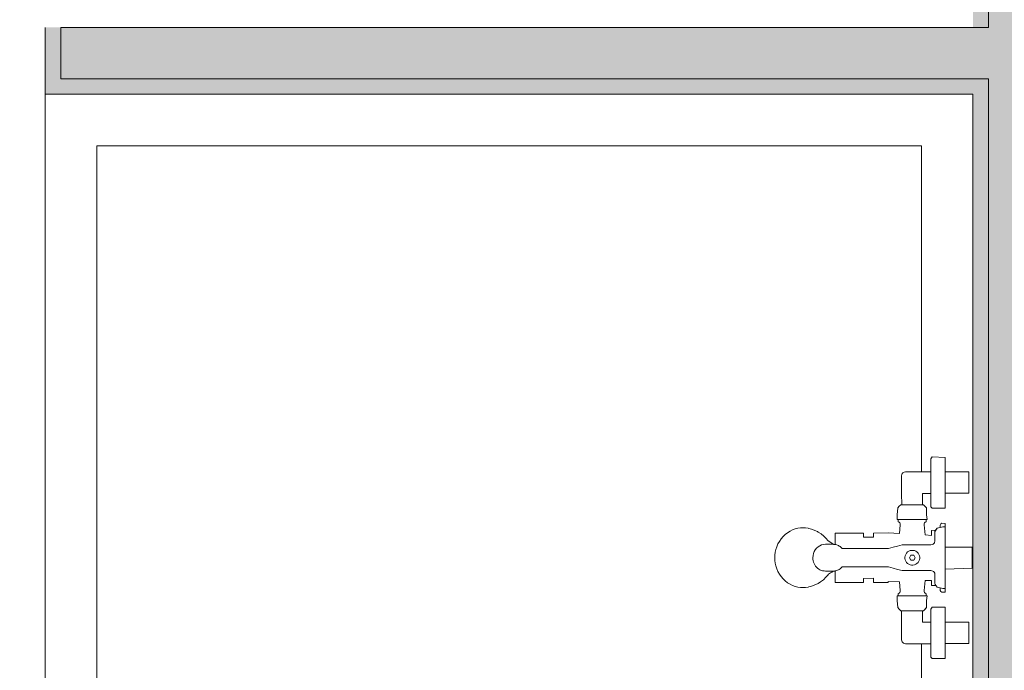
# Model space of a CAD drawing. Header units: millimetres. Extents: x 4.1 to 90.4, y -1.2 to 68.4.
# Tile 111 of 256: x 40.947 to 41.902, y 41.726 to 42.357. Entities that reach past the tile are written whole.
import ezdxf

# ---------------------------------------------------------------- set-up
doc = ezdxf.new("R2010")
doc.units = ezdxf.units.MM
for name, color, linetype, lineweight in [('A-DETL-GENF', 7, 'Continuous', 5), ('A-FLOR-PATT', 7, 'Continuous', 15), ('A-WALL', 7, 'Continuous', 5), ('I-WALL', 7, 'Continuous', 5), ('P-SANR-FIXT', 7, 'Continuous', 5)]:
    doc.layers.add(name, color=color, linetype=linetype, lineweight=lineweight)

# ---------------------------------------------------------------- blocks, each defined once
blk = doc.blocks.new('LAG-D2010-APPAREILS SANITAIRES-RECEVEUR DE DOUCHE-900x900mm - LAG-D2010-APPAREILS SANITAIRES-RECEVEUR DE DOUCHE-900x900mm-13391076-MUC-LAG-PRO-PLA-ARC-TZN-SS01-AP04B-04RP Maçonnerie')
at = {"layer": 'P-SANR-FIXT', "color": 9, "true_color": 0xc0c0c0}
for p, q in [((0.95, 0.05), (0.95, 0.95)), ((0.1, 0.9), (0.1, 0.58349)), ((0.1, 0.58349), (0.1, 0.9)), ((0.1, 0.58349), (0.1, 0.9)), ((0.9, 0.9), (0.9, 0.1)), ((0.9, 0.9), (0.9, 0.1)), ((0.9, 0.9), (0.9, 0.1)), ((0.1, 0.41651), (0.1, 0.1)), ((0.1, 0.1), (0.1, 0.41651)), ((0.1, 0.1), (0.1, 0.41651)), ((0.1, 0.1), (0.9, 0.1)), ((0.9, 0.1), (0.1, 0.1)), ((0.9, 0.1), (0.1, 0.1))]:
    blk.add_line(p, q, dxfattribs=at)
blk = doc.blocks.new('LAG-D2010-APPAREILS SANITAIRES-DOUCHE MONOCOMMANDE - LAG-D2010-APPAREILS SANITAIRES-DOUCHE MONOCOMMANDE-13616777-MUC-LAG-PRO-PLA-ARC-TZN-SS01-AP04B-04RP Maçonnerie')
at = {"layer": 'A-DETL-GENF', "color": 9, "linetype": 'Continuous', "true_color": 0xc0c0c0}
for p, q in [((-0.01331, 0.16234), (-0.01066, 0.16347)), ((-0.01066, 0.16347), (-0.00797, 0.16433)), ((-0.00797, 0.16433), (-0.00526, 0.16493)), ((-0.00526, 0.16493), (-0.00259, 0.16527)), ((-0.00259, 0.16527), (0.00001, 0.16538)), ((0.00001, 0.16538), (0.00262, 0.16527)), ((0.00262, 0.16527), (0.00529, 0.16493)), ((0.00529, 0.16493), (0.00799, 0.16433)), ((0.00799, 0.16433), (0.01069, 0.16347)), ((0.01069, 0.16347), (0.01333, 0.16234)), ((-0.02575, 0.15065), (-0.02426, 0.15304)), ((-0.02426, 0.15304), (-0.0225, 0.15531)), ((-0.0225, 0.15531), (-0.02049, 0.1574)), ((-0.02049, 0.1574), (-0.01826, 0.15929)), ((-0.01826, 0.15929), (-0.01586, 0.16094)), ((-0.01586, 0.16094), (-0.01331, 0.16234)), ((0.01333, 0.16234), (0.01588, 0.16094)), ((0.01588, 0.16094), (0.01829, 0.15929)), ((0.01829, 0.15929), (0.02052, 0.1574)), ((0.02052, 0.1574), (0.02253, 0.15531)), ((0.02253, 0.15531), (0.02429, 0.15304)), ((0.02429, 0.15304), (0.02577, 0.15065)), ((-0.0285, 0.14309), (-0.02787, 0.14563)), ((-0.02787, 0.14563), (-0.02695, 0.14816)), ((-0.02695, 0.14816), (-0.02575, 0.15065)), ((0.02577, 0.15065), (0.02698, 0.14816)), ((0.02698, 0.14816), (0.02789, 0.14563)), ((0.02789, 0.14563), (0.02853, 0.14309)), ((-0.02899, 0.13813), (-0.02887, 0.14058)), ((-0.02887, 0.13568), (-0.02899, 0.13813)), ((-0.02887, 0.14058), (-0.0285, 0.14309)), ((-0.0285, 0.13317), (-0.02887, 0.13568)), ((0.02853, 0.14309), (0.0289, 0.14058)), ((0.0289, 0.13568), (0.02853, 0.13317)), ((0.0289, 0.14058), (0.02901, 0.13813)), ((0.02901, 0.13813), (0.0289, 0.13568)), ((-0.02829, 0.13232), (-0.0285, 0.13317)), ((-0.02766, 0.12979), (-0.02829, 0.13232)), ((-0.02675, 0.12728), (-0.02766, 0.12979)), ((-0.02646, 0.1265), (-0.02675, 0.12728)), ((-0.02527, 0.12406), (-0.02646, 0.1265)), ((-0.01015, 0.1239), (-0.00918, 0.12493)), ((-0.00918, 0.12493), (-0.00809, 0.12584)), ((-0.00809, 0.12584), (-0.0069, 0.12663)), ((-0.0069, 0.12663), (-0.00563, 0.12729)), ((-0.00563, 0.12729), (-0.00428, 0.12782)), ((-0.00428, 0.12782), (-0.00288, 0.1282)), ((-0.00288, 0.1282), (-0.00144, 0.12843)), ((-0.00144, 0.12843), (0.00001, 0.1285)), ((0.00001, 0.1285), (0.00205, 0.12835)), ((0.00205, 0.12835), (0.00403, 0.12791)), ((0.00403, 0.12791), (0.00592, 0.12717)), ((0.00592, 0.12717), (0.00765, 0.12617)), ((0.00765, 0.12617), (0.00921, 0.12493)), ((0.00921, 0.12493), (0.01053, 0.12347)), ((0.02648, 0.1265), (0.0253, 0.12406)), ((0.02678, 0.12728), (0.02648, 0.1265)), ((0.02769, 0.12979), (0.02678, 0.12728)), ((0.02832, 0.13232), (0.02769, 0.12979)), ((0.02853, 0.13317), (0.02832, 0.13232)), ((-0.0249, 0.12334), (-0.02527, 0.12406)), ((-0.02347, 0.12103), (-0.0249, 0.12334)), ((-0.02136, 0.11825), (-0.02347, 0.12103)), ((-0.01902, 0.11579), (-0.02136, 0.11825)), ((-0.01695, 0.11404), (-0.01902, 0.11579)), ((-0.01299, 0.11629), (-0.0129, 0.11766)), ((-0.01299, 0.11254), (-0.01299, 0.11629)), ((-0.0129, 0.11766), (-0.01266, 0.11901)), ((-0.01266, 0.11901), (-0.01226, 0.12032)), ((-0.01226, 0.12032), (-0.0117, 0.12159)), ((-0.0117, 0.12159), (-0.01099, 0.12279)), ((-0.01099, 0.12279), (-0.01015, 0.1239)), ((0.01053, 0.12347), (0.0116, 0.12183)), ((0.0116, 0.12183), (0.01238, 0.12006)), ((0.01238, 0.12006), (0.01285, 0.1182)), ((0.01285, 0.1182), (0.01301, 0.11629)), ((0.01301, 0.11629), (0.01301, 0.11254)), ((0.01905, 0.11579), (0.01653, 0.11368)), ((0.02091, 0.11773), (0.01905, 0.11579)), ((0.02306, 0.1204), (0.02091, 0.11773)), ((0.02493, 0.12334), (0.02306, 0.1204)), ((0.0253, 0.12406), (0.02493, 0.12334)), ((-0.02397, 0.10678), (-0.02244, 0.10678)), ((-0.02397, 0.07928), (-0.02397, 0.10678)), ((-0.02244, 0.10678), (-0.02144, 0.10678)), ((-0.02144, 0.10678), (-0.02021, 0.10678)), ((-0.02021, 0.10678), (-0.01876, 0.10678)), ((-0.01876, 0.10678), (-0.01712, 0.10678)), ((-0.01712, 0.10678), (-0.01528, 0.10678)), ((-0.01598, 0.11332), (-0.01695, 0.11404)), ((-0.01543, 0.11226), (-0.01598, 0.11332)), ((-0.01479, 0.11124), (-0.01543, 0.11226)), ((-0.01528, 0.10678), (-0.01329, 0.10678)), ((-0.01404, 0.10998), (-0.01479, 0.11124)), ((-0.01297, 0.10857), (-0.01404, 0.10998)), ((-0.01329, 0.10678), (-0.01297, 0.10857)), ((-0.01298, 0.10892), (-0.01299, 0.11254)), ((-0.01296, 0.10801), (-0.01298, 0.10892)), ((-0.01286, 0.10711), (-0.01296, 0.10801)), ((-0.01269, 0.10621), (-0.01286, 0.10711)), ((-0.01245, 0.10534), (-0.01269, 0.10621)), ((-0.01215, 0.10448), (-0.01245, 0.10534)), ((0.01248, 0.10534), (0.01217, 0.10448)), ((0.01272, 0.10621), (0.01248, 0.10534)), ((0.01289, 0.10711), (0.01272, 0.10621)), ((0.01298, 0.10801), (0.01283, 0.10678)), ((0.01283, 0.10678), (0.01528, 0.10678)), ((0.01298, 0.10801), (0.01289, 0.10711)), ((0.0147, 0.11101), (0.01298, 0.10801)), ((0.01301, 0.10892), (0.01298, 0.10801)), ((0.01301, 0.11254), (0.01301, 0.10892)), ((0.01653, 0.11368), (0.0147, 0.11101)), ((0.01528, 0.10678), (0.01711, 0.10678)), ((0.01711, 0.10678), (0.01876, 0.10678)), ((0.01876, 0.10678), (0.0202, 0.10678)), ((0.0202, 0.10678), (0.02143, 0.10678)), ((0.02143, 0.10678), (0.02244, 0.10678)), ((0.02244, 0.10678), (0.02371, 0.10678)), ((0.02371, 0.10678), (0.02371, 0.07928)), ((-0.01177, 0.10364), (-0.01215, 0.10448)), ((-0.01133, 0.10283), (-0.01177, 0.10364)), ((-0.01083, 0.10206), (-0.01133, 0.10283)), ((-0.01027, 0.10132), (-0.01083, 0.10206)), ((-0.00965, 0.10062), (-0.01027, 0.10132)), ((-0.00899, 0.09998), (-0.00965, 0.10062)), ((-0.00899, 0.05506), (-0.00899, 0.09998)), ((0.00968, 0.10062), (0.00901, 0.09998)), ((0.00901, 0.09998), (0.00901, 0.05506)), ((0.01029, 0.10132), (0.00968, 0.10062)), ((0.01085, 0.10206), (0.01029, 0.10132)), ((0.01136, 0.10283), (0.01085, 0.10206)), ((0.0118, 0.10364), (0.01136, 0.10283)), ((0.01217, 0.10448), (0.0118, 0.10364)), ((-0.02244, 0.07928), (-0.02397, 0.07928)), ((-0.02144, 0.07928), (-0.02244, 0.07928)), ((-0.02021, 0.07928), (-0.02144, 0.07928)), ((-0.0198, 0.06951), (-0.02021, 0.07928)), ((0.0198, 0.07928), (0.0198, 0.06951)), ((0.02143, 0.07928), (0.0198, 0.07928)), ((0.02244, 0.07928), (0.02143, 0.07928)), ((0.02371, 0.07928), (0.02244, 0.07928)), ((-0.024, 0.06951), (-0.02283, 0.06951)), ((-0.024, 0.05531), (-0.024, 0.06951)), ((-0.02283, 0.06951), (-0.02193, 0.06951)), ((-0.02193, 0.06951), (-0.02079, 0.06951)), ((-0.02079, 0.06951), (-0.0198, 0.06951)), ((0.0198, 0.06951), (0.02078, 0.06951)), ((0.02078, 0.06951), (0.02192, 0.06951)), ((0.02192, 0.06951), (0.02282, 0.06951)), ((0.02282, 0.06951), (0.02386, 0.06951)), ((0.02386, 0.06951), (0.024, 0.05531)), ((-0.02318, 0.05531), (-0.024, 0.05531)), ((-0.02339, 0.04453), (-0.02318, 0.05531)), ((-0.01132, 0.04635), (-0.01015, 0.05071)), ((-0.01015, 0.05071), (-0.00899, 0.05506)), ((0.00901, 0.05506), (0.01019, 0.05067)), ((0.01019, 0.05067), (0.01134, 0.04635)), ((0.024, 0.05531), (0.02339, 0.04453)), ((-0.08349, 0.0385), (-0.08321, 0.03997)), ((-0.08349, 0.01413), (-0.08349, 0.0385)), ((-0.08321, 0.03997), (-0.08283, 0.04069)), ((-0.08283, 0.04069), (-0.08231, 0.04133)), ((-0.08231, 0.04133), (-0.08168, 0.04185)), ((-0.08168, 0.04185), (-0.08096, 0.04222)), ((-0.08096, 0.04222), (-0.07949, 0.0425)), ((-0.07949, 0.0425), (-0.06249, 0.0425)), ((-0.06249, 0.0425), (-0.05149, 0.04234)), ((-0.05149, 0.04313), (-0.04999, 0.04468)), ((-0.05149, 0.04318), (-0.04999, 0.04468)), ((-0.05149, 0.04234), (-0.05149, 0.04318)), ((-0.05149, 0.04188), (-0.05149, 0.04313)), ((-0.05149, 0.04067), (-0.05149, 0.04188)), ((-0.05149, 0.03914), (-0.05149, 0.04067)), ((-0.05149, 0.03827), (-0.05149, 0.03914)), ((-0.05149, 0.03734), (-0.05149, 0.03827)), ((-0.04999, 0.04468), (-0.04849, 0.04618)), ((-0.04999, 0.04468), (-0.04849, 0.04618)), ((-0.04849, 0.04618), (-0.04149, 0.04663)), ((-0.04849, 0.04618), (-0.04149, 0.04663)), ((-0.04149, 0.04663), (-0.03699, 0.04663)), ((-0.04149, 0.04663), (-0.03699, 0.04663)), ((-0.03699, 0.04663), (-0.03699, 0.04532)), ((-0.03699, 0.04663), (-0.03699, 0.04563)), ((-0.03699, 0.04563), (-0.035, 0.04563)), ((-0.03699, 0.04532), (-0.03699, 0.03953)), ((-0.03699, 0.03953), (-0.03699, 0.03816)), ((-0.035, 0.04563), (-0.03457, 0.04482)), ((-0.03457, 0.04482), (-0.03391, 0.04418)), ((-0.03391, 0.04418), (-0.03308, 0.04377)), ((-0.03308, 0.04377), (-0.03186, 0.04365)), ((-0.03186, 0.04365), (-0.02339, 0.04453)), ((-0.01249, 0.042), (-0.01132, 0.04635)), ((-0.01249, 0.014), (-0.01249, 0.042)), ((-0.00456, 0.03757), (-0.00333, 0.03838)), ((-0.00333, 0.03838), (-0.002, 0.0389)), ((-0.002, 0.0389), (-0.00067, 0.03915)), ((-0.00067, 0.03915), (0.00062, 0.03915)), ((0.00062, 0.03915), (0.00195, 0.0389)), ((0.00195, 0.0389), (0.00327, 0.03838)), ((0.00327, 0.03838), (0.0045, 0.03757)), ((0.01134, 0.04635), (0.01251, 0.042)), ((0.01251, 0.042), (0.01251, 0.03733)), ((0.02339, 0.04453), (0.03185, 0.04365)), ((0.03185, 0.04365), (0.03308, 0.04377)), ((0.03308, 0.04377), (0.0339, 0.04418)), ((0.0339, 0.04418), (0.03456, 0.04482)), ((0.03456, 0.04482), (0.035, 0.04563)), ((0.035, 0.04563), (0.03701, 0.04563)), ((0.03701, 0.04663), (0.04151, 0.04663)), ((0.03701, 0.04563), (0.03701, 0.04663)), ((0.03701, 0.04663), (0.04151, 0.04663)), ((0.03701, 0.04532), (0.03701, 0.04663)), ((0.03701, 0.03953), (0.03701, 0.04532)), ((0.03701, 0.03816), (0.03701, 0.03953)), ((0.04151, 0.04663), (0.04851, 0.04618)), ((0.04151, 0.04663), (0.04851, 0.04618)), ((0.04851, 0.04618), (0.05001, 0.04468)), ((0.04851, 0.04618), (0.05001, 0.04468)), ((0.05001, 0.04468), (0.05151, 0.04318)), ((0.05001, 0.04468), (0.05151, 0.04318)), ((0.05151, 0.04318), (0.05151, 0.04223)), ((0.05151, 0.04318), (0.05151, 0.04223)), ((0.05151, 0.04223), (0.06249, 0.0425)), ((0.05151, 0.04223), (0.05151, 0.04107)), ((0.05151, 0.04107), (0.05151, 0.04008)), ((0.05151, 0.04008), (0.05151, 0.03893)), ((0.05151, 0.03893), (0.05151, 0.03766)), ((0.06249, 0.0425), (0.07949, 0.0425)), ((0.07949, 0.0425), (0.08096, 0.04222)), ((0.08096, 0.04222), (0.08168, 0.04185)), ((0.08168, 0.04185), (0.08231, 0.04133)), ((0.08231, 0.04133), (0.08283, 0.04069)), ((0.08283, 0.04069), (0.08321, 0.03997)), ((0.08321, 0.03997), (0.08349, 0.0385)), ((0.08349, 0.0385), (0.08349, 0.01413)), ((-0.05149, 0.03636), (-0.05149, 0.03734)), ((-0.05149, 0.03534), (-0.05149, 0.03636)), ((-0.05149, 0.03429), (-0.05149, 0.03534)), ((-0.05149, 0.03321), (-0.05149, 0.03429)), ((-0.05149, 0.03213), (-0.05149, 0.03321)), ((-0.05149, 0.03105), (-0.05149, 0.03213)), ((-0.05149, 0.02998), (-0.05149, 0.03105)), ((-0.05149, 0.02892), (-0.05149, 0.02998)), ((-0.05149, 0.0279), (-0.05149, 0.02892)), ((-0.03699, 0.03816), (-0.03699, 0.03671)), ((-0.03699, 0.03671), (-0.03699, 0.03521)), ((-0.03699, 0.03521), (-0.03699, 0.03368)), ((-0.03699, 0.03368), (-0.03699, 0.03213)), ((-0.03699, 0.03213), (-0.03699, 0.03058)), ((-0.03699, 0.03058), (-0.03699, 0.02905)), ((-0.03699, 0.02905), (-0.03699, 0.02755)), ((-0.00718, 0.03264), (-0.00693, 0.03397)), ((-0.00718, 0.03135), (-0.00718, 0.03264)), ((-0.00693, 0.03002), (-0.00718, 0.03135)), ((-0.00693, 0.03397), (-0.00641, 0.03529)), ((-0.00641, 0.0287), (-0.00693, 0.03002)), ((-0.00641, 0.03529), (-0.0056, 0.03652)), ((-0.0056, 0.02747), (-0.00641, 0.0287)), ((-0.0056, 0.03652), (-0.00456, 0.03757)), ((0.00001, 0.03489), (-0.00249, 0.03344)), ((-0.00249, 0.03344), (-0.00249, 0.03056)), ((-0.00249, 0.03056), (0.00001, 0.02911)), ((0.00251, 0.03344), (0.00001, 0.03489)), ((0.00001, 0.02911), (0.00251, 0.03056)), ((0.00251, 0.03056), (0.00251, 0.03344)), ((0.0045, 0.03757), (0.00555, 0.03652)), ((0.00555, 0.03652), (0.00635, 0.03529)), ((0.00635, 0.0287), (0.00555, 0.02747)), ((0.00635, 0.03529), (0.00688, 0.03397)), ((0.00688, 0.03002), (0.00635, 0.0287)), ((0.00688, 0.03397), (0.00712, 0.03264)), ((0.00712, 0.03135), (0.00688, 0.03002)), ((0.00712, 0.03264), (0.00712, 0.03135)), ((0.01251, 0.03733), (0.01251, 0.03267)), ((0.01251, 0.03267), (0.01251, 0.014)), ((0.03701, 0.03671), (0.03701, 0.03816)), ((0.03701, 0.03521), (0.03701, 0.03671)), ((0.03701, 0.03368), (0.03701, 0.03521)), ((0.03701, 0.03213), (0.03701, 0.03368)), ((0.03701, 0.03058), (0.03701, 0.03213)), ((0.03701, 0.02905), (0.03701, 0.03058)), ((0.03701, 0.02755), (0.03701, 0.02905)), ((0.05151, 0.03766), (0.05151, 0.03627)), ((0.05151, 0.03627), (0.05151, 0.0348)), ((0.05151, 0.0348), (0.05151, 0.03329)), ((0.05151, 0.03329), (0.05151, 0.03175)), ((0.05151, 0.03175), (0.05151, 0.03021)), ((0.05151, 0.03021), (0.05151, 0.02872)), ((0.05151, 0.02872), (0.05151, 0.02729)), ((-0.06249, 0.02202), (-0.06249, 0.01413)), ((-0.05149, 0.02202), (-0.06249, 0.02202)), ((-0.05149, 0.02692), (-0.05149, 0.0279)), ((-0.05149, 0.02599), (-0.05149, 0.02692)), ((-0.05149, 0.02512), (-0.05149, 0.02599)), ((-0.05149, 0.02432), (-0.05149, 0.02512)), ((-0.05149, 0.02294), (-0.05149, 0.02432)), ((-0.05149, 0.02192), (-0.05149, 0.02294)), ((-0.05149, 0.0212), (-0.05149, 0.02202)), ((-0.05149, 0.02111), (-0.05149, 0.02192)), ((-0.04999, 0.01958), (-0.05149, 0.0212)), ((-0.04849, 0.01808), (-0.05149, 0.02111)), ((-0.04849, 0.01808), (-0.04999, 0.01958)), ((-0.03699, 0.02755), (-0.03699, 0.02611)), ((-0.03699, 0.02611), (-0.03699, 0.02473)), ((-0.03699, 0.02473), (-0.03699, 0.01966)), ((-0.03699, 0.01966), (-0.03699, 0.01771)), ((-0.03457, 0.01944), (-0.035, 0.01863)), ((-0.03391, 0.02008), (-0.03457, 0.01944)), ((-0.03308, 0.02049), (-0.03391, 0.02008)), ((-0.03186, 0.02061), (-0.03308, 0.02049)), ((-0.02212, 0.01962), (-0.03186, 0.02061)), ((-0.02203, 0.01346), (-0.02212, 0.01962)), ((-0.00456, 0.02642), (-0.0056, 0.02747)), ((-0.00333, 0.02562), (-0.00456, 0.02642)), ((-0.002, 0.02509), (-0.00333, 0.02562)), ((-0.00067, 0.02484), (-0.002, 0.02509)), ((0.00062, 0.02484), (-0.00067, 0.02484)), ((0.00195, 0.02509), (0.00062, 0.02484)), ((0.00327, 0.02562), (0.00195, 0.02509)), ((0.0045, 0.02642), (0.00327, 0.02562)), ((0.00555, 0.02747), (0.0045, 0.02642)), ((0.02211, 0.01962), (0.02144, 0.01346)), ((0.03185, 0.02062), (0.02211, 0.01962)), ((0.03308, 0.02049), (0.03185, 0.02062)), ((0.0339, 0.02008), (0.03308, 0.02049)), ((0.03456, 0.01944), (0.0339, 0.02008)), ((0.035, 0.01863), (0.03456, 0.01944)), ((0.03701, 0.02611), (0.03701, 0.02755)), ((0.03701, 0.02473), (0.03701, 0.02611)), ((0.03701, 0.01966), (0.03701, 0.02473)), ((0.03701, 0.01771), (0.03701, 0.01966)), ((0.05151, 0.02119), (0.04851, 0.01808)), ((0.05151, 0.02119), (0.04851, 0.01808)), ((0.05151, 0.02729), (0.05151, 0.02595)), ((0.05151, 0.02595), (0.05151, 0.02474)), ((0.05151, 0.02474), (0.05151, 0.02367)), ((0.05151, 0.02367), (0.05151, 0.02276)), ((0.05151, 0.02276), (0.05151, 0.02119)), ((0.05151, 0.02202), (0.05151, 0.02119)), ((0.06249, 0.02202), (0.05151, 0.02202)), ((0.06249, 0.01413), (0.06249, 0.02202)), ((-0.09799, 0.01263), (-0.09649, 0.01413)), ((-0.09799, 0.01263), (-0.09649, 0.01413)), ((-0.09799, 0.00013), (-0.09799, 0.01263)), ((-0.09799, 0.00013), (-0.09799, 0.01263)), ((-0.09649, 0.01413), (-0.09524, 0.01413)), ((-0.09649, 0.01413), (-0.09524, 0.01413)), ((-0.09524, 0.01413), (-0.09394, 0.01413)), ((-0.09524, 0.01413), (-0.09394, 0.01413)), ((-0.09394, 0.01413), (-0.09314, 0.01413)), ((-0.09394, 0.01413), (-0.09314, 0.01413)), ((-0.09314, 0.01413), (-0.09223, 0.01413)), ((-0.09314, 0.01413), (-0.09223, 0.01413)), ((-0.09223, 0.01413), (-0.0912, 0.01413)), ((-0.09223, 0.01413), (-0.0912, 0.01413)), ((-0.0912, 0.01413), (-0.09008, 0.01413)), ((-0.0912, 0.01413), (-0.09008, 0.01413)), ((-0.09008, 0.01413), (-0.08886, 0.01413)), ((-0.09008, 0.01413), (-0.08886, 0.01413)), ((-0.08886, 0.01413), (-0.08756, 0.01413)), ((-0.08886, 0.01413), (-0.08756, 0.01413)), ((-0.08756, 0.01413), (-0.08621, 0.01413)), ((-0.08756, 0.01413), (-0.08621, 0.01413)), ((-0.08621, 0.01413), (-0.08479, 0.01413)), ((-0.08621, 0.01413), (-0.08479, 0.01413)), ((-0.08479, 0.01413), (-0.08349, 0.01413)), ((-0.08479, 0.01413), (-0.08331, 0.01413)), ((-0.08331, 0.01413), (-0.08177, 0.01413)), ((-0.08177, 0.01413), (-0.08028, 0.01413)), ((-0.08028, 0.01413), (-0.07876, 0.01413)), ((-0.07876, 0.01413), (-0.0772, 0.01413)), ((-0.0772, 0.01413), (-0.07563, 0.01413)), ((-0.07563, 0.01413), (-0.07431, 0.01413)), ((-0.07431, 0.01413), (-0.07299, 0.01413)), ((-0.07299, 0.01413), (-0.07166, 0.01413)), ((-0.07166, 0.01413), (-0.07034, 0.01413)), ((-0.07034, 0.01413), (-0.06877, 0.01413)), ((-0.06877, 0.01413), (-0.06722, 0.01413)), ((-0.06722, 0.01413), (-0.06569, 0.01413)), ((-0.06569, 0.01413), (-0.0642, 0.01413)), ((-0.0642, 0.01413), (-0.06267, 0.01413)), ((-0.06267, 0.01413), (-0.06119, 0.01413)), ((-0.06249, 0.01413), (-0.06119, 0.01413)), ((-0.06119, 0.01413), (-0.05976, 0.01413)), ((-0.06119, 0.01413), (-0.05976, 0.01413)), ((-0.05976, 0.01413), (-0.05841, 0.01413)), ((-0.05976, 0.01413), (-0.05841, 0.01413)), ((-0.05841, 0.01413), (-0.05711, 0.01413)), ((-0.05841, 0.01413), (-0.05711, 0.01413)), ((-0.05711, 0.01413), (-0.05589, 0.01413)), ((-0.05711, 0.01413), (-0.05589, 0.01413)), ((-0.05589, 0.01413), (-0.05477, 0.01413)), ((-0.05589, 0.01413), (-0.05477, 0.01413)), ((-0.05477, 0.01413), (-0.05374, 0.01413)), ((-0.05477, 0.01413), (-0.05374, 0.01413)), ((-0.05374, 0.01413), (-0.05283, 0.01413)), ((-0.05374, 0.01413), (-0.05283, 0.01413)), ((-0.05283, 0.01413), (-0.05203, 0.01413)), ((-0.05283, 0.01413), (-0.05203, 0.01413)), ((-0.05203, 0.01413), (-0.05074, 0.01413)), ((-0.05203, 0.01413), (-0.05074, 0.01413)), ((-0.05074, 0.01413), (-0.04993, 0.01413)), ((-0.05074, 0.01413), (-0.04993, 0.01413)), ((-0.04993, 0.01413), (-0.04799, 0.01263)), ((-0.04993, 0.01413), (-0.04799, 0.01263)), ((-0.04149, 0.01808), (-0.04849, 0.01808)), ((-0.04149, 0.01808), (-0.04849, 0.01808)), ((-0.04799, 0.01263), (-0.04812, 0.00013)), ((-0.04799, 0.01263), (-0.04812, 0.00013)), ((-0.03699, 0.01771), (-0.04149, 0.01808)), ((-0.03699, 0.01771), (-0.04149, 0.01808)), ((-0.03699, 0.01863), (-0.03699, 0.01771)), ((-0.035, 0.01863), (-0.03699, 0.01863)), ((-0.02857, 0.00778), (-0.02605, 0.00996)), ((-0.02857, 0.00778), (-0.02605, 0.00996)), ((-0.02694, 0.01346), (-0.02605, 0.01346)), ((-0.02694, 0.00996), (-0.02694, 0.01346)), ((-0.02605, 0.00996), (-0.02694, 0.00996)), ((-0.02605, 0.01346), (-0.02496, 0.01346)), ((-0.02605, 0.00996), (-0.02473, 0.01)), ((-0.02496, 0.01346), (-0.02406, 0.01346)), ((-0.02473, 0.01), (-0.02348, 0.01)), ((-0.02406, 0.01346), (-0.02307, 0.01346)), ((-0.02348, 0.01), (-0.0218, 0.01)), ((-0.02307, 0.01346), (-0.02203, 0.01346)), ((-0.0218, 0.01), (-0.0197, 0.01)), ((-0.0197, 0.01), (-0.01649, 0.01)), ((-0.01649, 0.01), (-0.01509, 0.01028)), ((-0.01509, 0.01028), (-0.01412, 0.01079)), ((-0.01412, 0.01079), (-0.0135, 0.01137)), ((-0.0135, 0.01137), (-0.013, 0.01207)), ((-0.013, 0.01207), (-0.01249, 0.014)), ((0.01251, 0.014), (0.01279, 0.0126)), ((0.01279, 0.0126), (0.01331, 0.01163)), ((0.01331, 0.01163), (0.01388, 0.01101)), ((0.01388, 0.01101), (0.01459, 0.01052)), ((0.01459, 0.01052), (0.01651, 0.01)), ((0.01651, 0.01), (0.01763, 0.01)), ((0.01763, 0.01), (0.01988, 0.01)), ((0.01988, 0.01), (0.0218, 0.01)), ((0.02144, 0.01346), (0.02254, 0.01346)), ((0.0218, 0.01), (0.02341, 0.01)), ((0.02254, 0.01346), (0.02356, 0.01346)), ((0.02341, 0.01), (0.02461, 0.01)), ((0.02356, 0.01346), (0.02451, 0.01346)), ((0.02451, 0.01346), (0.02534, 0.01346)), ((0.02461, 0.01), (0.0257, 0.01)), ((0.02534, 0.01346), (0.02631, 0.01346)), ((0.0257, 0.01), (0.02859, 0.00778)), ((0.02575, 0.00996), (0.02859, 0.00778)), ((0.02671, 0.00996), (0.02575, 0.00996)), ((0.02631, 0.01346), (0.02671, 0.00996)), ((0.03701, 0.01863), (0.035, 0.01863)), ((0.03701, 0.01771), (0.03701, 0.01863)), ((0.04151, 0.01808), (0.03701, 0.01771)), ((0.04151, 0.01808), (0.03701, 0.01771)), ((0.04851, 0.01808), (0.04151, 0.01808)), ((0.04851, 0.01808), (0.04151, 0.01808)), ((0.04799, 0.01263), (0.04949, 0.01413)), ((0.04799, 0.01263), (0.04949, 0.01413)), ((0.04799, 0.00013), (0.04799, 0.01263)), ((0.04799, 0.00013), (0.04799, 0.01263)), ((0.04949, 0.01413), (0.05074, 0.01413)), ((0.04949, 0.01413), (0.05074, 0.01413)), ((0.05074, 0.01413), (0.05203, 0.01413)), ((0.05074, 0.01413), (0.05203, 0.01413)), ((0.05203, 0.01413), (0.05283, 0.01413)), ((0.05203, 0.01413), (0.05283, 0.01413)), ((0.05283, 0.01413), (0.05374, 0.01413)), ((0.05283, 0.01413), (0.05374, 0.01413)), ((0.05374, 0.01413), (0.05477, 0.01413)), ((0.05374, 0.01413), (0.05477, 0.01413)), ((0.05477, 0.01413), (0.05589, 0.01413)), ((0.05477, 0.01413), (0.05589, 0.01413)), ((0.05589, 0.01413), (0.05711, 0.01413)), ((0.05589, 0.01413), (0.05711, 0.01413)), ((0.05711, 0.01413), (0.05841, 0.01413)), ((0.05711, 0.01413), (0.05841, 0.01413)), ((0.05841, 0.01413), (0.05976, 0.01413)), ((0.05841, 0.01413), (0.05976, 0.01413)), ((0.05976, 0.01413), (0.06119, 0.01413)), ((0.05976, 0.01413), (0.06119, 0.01413)), ((0.06119, 0.01413), (0.06249, 0.01413)), ((0.06119, 0.01413), (0.06267, 0.01413)), ((0.06267, 0.01413), (0.0642, 0.01413)), ((0.0642, 0.01413), (0.06569, 0.01413)), ((0.06569, 0.01413), (0.06722, 0.01413)), ((0.06722, 0.01413), (0.06877, 0.01413)), ((0.06877, 0.01413), (0.07034, 0.01413)), ((0.07034, 0.01413), (0.07166, 0.01413)), ((0.07166, 0.01413), (0.07299, 0.01413)), ((0.07299, 0.01413), (0.07431, 0.01413)), ((0.07431, 0.01413), (0.07563, 0.01413)), ((0.07563, 0.01413), (0.0772, 0.01413)), ((0.0772, 0.01413), (0.07876, 0.01413)), ((0.07876, 0.01413), (0.08028, 0.01413)), ((0.08028, 0.01413), (0.08177, 0.01413)), ((0.08177, 0.01413), (0.08331, 0.01413)), ((0.08331, 0.01413), (0.08479, 0.01413)), ((0.08349, 0.01413), (0.08479, 0.01413)), ((0.08479, 0.01413), (0.08621, 0.01413)), ((0.08479, 0.01413), (0.08621, 0.01413)), ((0.08621, 0.01413), (0.08756, 0.01413)), ((0.08621, 0.01413), (0.08756, 0.01413)), ((0.08756, 0.01413), (0.08886, 0.01413)), ((0.08756, 0.01413), (0.08886, 0.01413)), ((0.08886, 0.01413), (0.09008, 0.01413)), ((0.08886, 0.01413), (0.09008, 0.01413)), ((0.09008, 0.01413), (0.0912, 0.01413)), ((0.09008, 0.01413), (0.0912, 0.01413)), ((0.0912, 0.01413), (0.09223, 0.01413)), ((0.0912, 0.01413), (0.09223, 0.01413)), ((0.09223, 0.01413), (0.09314, 0.01413)), ((0.09223, 0.01413), (0.09314, 0.01413)), ((0.09314, 0.01413), (0.09394, 0.01413)), ((0.09314, 0.01413), (0.09394, 0.01413)), ((0.09394, 0.01413), (0.09524, 0.01413)), ((0.09394, 0.01413), (0.09524, 0.01413)), ((0.09524, 0.01413), (0.09604, 0.01413)), ((0.09524, 0.01413), (0.09604, 0.01413)), ((0.09604, 0.01413), (0.09799, 0.01263)), ((0.09604, 0.01413), (0.09799, 0.01263)), ((0.09799, 0.01263), (0.09744, 0.00013)), ((0.09799, 0.01263), (0.09744, 0.00013)), ((-0.09697, 0.00013), (-0.09799, 0.00013)), ((-0.09697, 0.00013), (-0.09799, 0.00013)), ((-0.0954, 0.00013), (-0.09697, 0.00013)), ((-0.0954, 0.00013), (-0.09697, 0.00013)), ((-0.09433, 0.00013), (-0.0954, 0.00013)), ((-0.09433, 0.00013), (-0.0954, 0.00013)), ((-0.093, 0.00013), (-0.09433, 0.00013)), ((-0.093, 0.00013), (-0.09433, 0.00013)), ((-0.09143, 0.00013), (-0.093, 0.00013)), ((-0.09143, 0.00013), (-0.093, 0.00013)), ((-0.08964, 0.00013), (-0.09143, 0.00013)), ((-0.08964, 0.00013), (-0.09143, 0.00013)), ((-0.08765, 0.00013), (-0.08964, 0.00013)), ((-0.08765, 0.00013), (-0.08964, 0.00013)), ((-0.08549, 0.00013), (-0.08765, 0.00013)), ((-0.08549, 0.00013), (-0.08765, 0.00013)), ((-0.08346, 0.00013), (-0.08549, 0.00013)), ((-0.08317, 0.00013), (-0.08549, 0.00013)), ((-0.08346, -0.02287), (-0.08346, 0.00013)), ((-0.08074, 0.00013), (-0.08317, 0.00013)), ((-0.0782, 0.00013), (-0.08074, 0.00013)), ((-0.07561, 0.00013), (-0.0782, 0.00013)), ((-0.07299, 0.00013), (-0.07561, 0.00013)), ((-0.07048, 0.00013), (-0.07299, 0.00013)), ((-0.068, 0.00013), (-0.07048, 0.00013)), ((-0.06557, 0.00013), (-0.068, 0.00013)), ((-0.06322, 0.00013), (-0.06557, 0.00013)), ((-0.06099, 0.00013), (-0.06322, 0.00013)), ((-0.06251, 0.00013), (-0.06271, -0.02287)), ((-0.06099, 0.00013), (-0.06251, 0.00013)), ((-0.05888, 0.00013), (-0.06099, 0.00013)), ((-0.05888, 0.00013), (-0.06099, 0.00013)), ((-0.05693, 0.00013), (-0.05888, 0.00013)), ((-0.05693, 0.00013), (-0.05888, 0.00013)), ((-0.05515, 0.00013), (-0.05693, 0.00013)), ((-0.05515, 0.00013), (-0.05693, 0.00013)), ((-0.05357, 0.00013), (-0.05515, 0.00013)), ((-0.05357, 0.00013), (-0.05515, 0.00013)), ((-0.0522, 0.00013), (-0.05357, 0.00013)), ((-0.0522, 0.00013), (-0.05357, 0.00013)), ((-0.05106, 0.00013), (-0.0522, 0.00013)), ((-0.05106, 0.00013), (-0.0522, 0.00013)), ((-0.05016, 0.00013), (-0.05106, 0.00013)), ((-0.05016, 0.00013), (-0.05106, 0.00013)), ((-0.04912, 0.00013), (-0.05016, 0.00013)), ((-0.04912, 0.00013), (-0.05016, 0.00013)), ((-0.04812, 0.00013), (-0.04912, 0.00013)), ((-0.04812, 0.00013), (-0.04912, 0.00013)), ((-0.03349, 0), (-0.03347, 0.0035)), ((-0.03245, 0), (-0.03349, 0)), ((-0.03347, 0.0035), (-0.03274, 0.00425)), ((-0.03274, 0.00425), (-0.03199, 0.005)), ((-0.03158, 0), (-0.03245, 0)), ((-0.03199, 0.005), (-0.02932, 0.00499)), ((-0.03074, 0), (-0.03158, 0)), ((-0.02981, 0), (-0.03074, 0)), ((-0.02999, 0.0025), (-0.02857, 0.00778)), ((-0.02997, 0), (-0.02999, 0.0025)), ((-0.02901, 0), (-0.02997, 0)), ((-0.02838, 0), (-0.02981, 0)), ((-0.02932, 0.00499), (-0.02857, 0.00778)), ((-0.0276, 0), (-0.02901, 0)), ((-0.02667, 0), (-0.02838, 0)), ((-0.02667, 0), (-0.0276, 0)), ((-0.02559, 0), (-0.02667, 0)), ((-0.02559, 0), (-0.02667, 0)), ((-0.02438, 0), (-0.02559, 0)), ((-0.02438, 0), (-0.02559, 0)), ((-0.02305, 0), (-0.02438, 0)), ((-0.02305, 0), (-0.02438, 0)), ((-0.02158, 0), (-0.02305, 0)), ((-0.02158, 0), (-0.02305, 0)), ((-0.02001, 0), (-0.02158, 0)), ((-0.02001, 0), (-0.02158, 0)), ((-0.01832, 0), (-0.02001, 0)), ((-0.01832, 0), (-0.02001, 0)), ((-0.01654, 0), (-0.01832, 0)), ((-0.01654, 0), (-0.01832, 0)), ((-0.01467, 0), (-0.01654, 0)), ((-0.01467, 0), (-0.01654, 0)), ((-0.01272, 0), (-0.01467, 0)), ((-0.01272, 0), (-0.01467, 0)), ((-0.01099, 0), (-0.01272, 0)), ((-0.0107, 0), (-0.01272, 0)), ((-0.01029, -0.026), (-0.01099, 0)), ((-0.00863, 0), (-0.0107, 0)), ((-0.00651, 0), (-0.00863, 0)), ((-0.00435, 0), (-0.00651, 0)), ((-0.00218, 0), (-0.00435, 0)), ((0.00001, 0), (-0.00218, 0)), ((0.0022, 0), (0.00001, 0)), ((0.00438, 0), (0.0022, 0)), ((0.00654, 0), (0.00438, 0)), ((0.00866, 0), (0.00654, 0)), ((0.01073, 0), (0.00866, 0)), ((0.01031, 0), (0.01014, -0.026)), ((0.01275, 0), (0.01031, 0)), ((0.01275, 0), (0.01073, 0)), ((0.0147, 0), (0.01275, 0)), ((0.0147, 0), (0.01275, 0)), ((0.01657, 0), (0.0147, 0)), ((0.01657, 0), (0.0147, 0)), ((0.01835, 0), (0.01657, 0)), ((0.01835, 0), (0.01657, 0)), ((0.02003, 0), (0.01835, 0)), ((0.02003, 0), (0.01835, 0)), ((0.02161, 0), (0.02003, 0)), ((0.02161, 0), (0.02003, 0)), ((0.02307, 0), (0.02161, 0)), ((0.02307, 0), (0.02161, 0)), ((0.02441, 0), (0.02307, 0)), ((0.02441, 0), (0.02307, 0)), ((0.02562, 0), (0.02441, 0)), ((0.02562, 0), (0.02441, 0)), ((0.02669, 0), (0.02562, 0)), ((0.02669, 0), (0.02562, 0)), ((0.02762, 0), (0.02669, 0)), ((0.02762, 0), (0.02669, 0)), ((0.02904, 0), (0.02762, 0)), ((0.02904, 0), (0.02762, 0)), ((0.02859, 0.00778), (0.02934, 0.005)), ((0.02859, 0.00778), (0.03001, 0.0025)), ((0.02999, 0), (0.02904, 0)), ((0.02999, 0), (0.02904, 0)), ((0.02934, 0.005), (0.03055, 0.005)), ((0.03001, 0.0025), (0.02999, 0)), ((0.03161, 0), (0.02999, 0)), ((0.03055, 0.005), (0.03159, 0.005)), ((0.03159, 0.005), (0.03276, 0.00425)), ((0.03248, 0), (0.03161, 0)), ((0.03337, 0), (0.03248, 0)), ((0.03276, 0.00425), (0.0335, 0.0035)), ((0.0335, 0.0035), (0.03337, 0)), ((0.04899, 0.00013), (0.04799, 0.00013)), ((0.04899, 0.00013), (0.04799, 0.00013)), ((0.05016, 0.00013), (0.04899, 0.00013)), ((0.05016, 0.00013), (0.04899, 0.00013)), ((0.05106, 0.00013), (0.05016, 0.00013)), ((0.05106, 0.00013), (0.05016, 0.00013)), ((0.0522, 0.00013), (0.05106, 0.00013)), ((0.0522, 0.00013), (0.05106, 0.00013)), ((0.05357, 0.00013), (0.0522, 0.00013)), ((0.05357, 0.00013), (0.0522, 0.00013)), ((0.05515, 0.00013), (0.05357, 0.00013)), ((0.05515, 0.00013), (0.05357, 0.00013)), ((0.05693, 0.00013), (0.05515, 0.00013)), ((0.05693, 0.00013), (0.05515, 0.00013)), ((0.05888, 0.00013), (0.05693, 0.00013)), ((0.05888, 0.00013), (0.05693, 0.00013)), ((0.06099, 0.00013), (0.05888, 0.00013)), ((0.06099, 0.00013), (0.05888, 0.00013)), ((0.06254, 0.00013), (0.06099, 0.00013)), ((0.06322, 0.00013), (0.06099, 0.00013)), ((0.06254, -0.02287), (0.06254, 0.00013)), ((0.06557, 0.00013), (0.06322, 0.00013)), ((0.068, 0.00013), (0.06557, 0.00013)), ((0.07048, 0.00013), (0.068, 0.00013)), ((0.07299, 0.00013), (0.07048, 0.00013)), ((0.07561, 0.00013), (0.07299, 0.00013)), ((0.0782, 0.00013), (0.07561, 0.00013)), ((0.08074, 0.00013), (0.0782, 0.00013)), ((0.08317, 0.00013), (0.08074, 0.00013)), ((0.08549, 0.00013), (0.08317, 0.00013)), ((0.08349, 0.00013), (0.08329, -0.02287)), ((0.08549, 0.00013), (0.08349, 0.00013)), ((0.08765, 0.00013), (0.08549, 0.00013)), ((0.08765, 0.00013), (0.08549, 0.00013)), ((0.08964, 0.00013), (0.08765, 0.00013)), ((0.08964, 0.00013), (0.08765, 0.00013)), ((0.09143, 0.00013), (0.08964, 0.00013)), ((0.09143, 0.00013), (0.08964, 0.00013)), ((0.093, 0.00013), (0.09143, 0.00013)), ((0.093, 0.00013), (0.09143, 0.00013)), ((0.09433, 0.00013), (0.093, 0.00013)), ((0.09433, 0.00013), (0.093, 0.00013)), ((0.0954, 0.00013), (0.09433, 0.00013)), ((0.0954, 0.00013), (0.09433, 0.00013)), ((0.09621, 0.00013), (0.0954, 0.00013)), ((0.09621, 0.00013), (0.0954, 0.00013)), ((0.09744, 0.00013), (0.09621, 0.00013)), ((0.09744, 0.00013), (0.09621, 0.00013)), ((-0.08222, -0.02287), (-0.08346, -0.02287)), ((-0.08108, -0.02287), (-0.08222, -0.02287)), ((-0.07963, -0.02287), (-0.08108, -0.02287)), ((-0.07881, -0.02287), (-0.07963, -0.02287)), ((-0.07792, -0.02287), (-0.07881, -0.02287)), ((-0.07699, -0.02287), (-0.07792, -0.02287)), ((-0.07603, -0.02287), (-0.07699, -0.02287)), ((-0.07503, -0.02287), (-0.07603, -0.02287)), ((-0.07401, -0.02287), (-0.07503, -0.02287)), ((-0.07299, -0.02287), (-0.07401, -0.02287)), ((-0.07196, -0.02287), (-0.07299, -0.02287)), ((-0.07094, -0.02287), (-0.07196, -0.02287)), ((-0.06995, -0.02287), (-0.07094, -0.02287)), ((-0.06898, -0.02287), (-0.06995, -0.02287)), ((-0.06805, -0.02287), (-0.06898, -0.02287)), ((-0.06717, -0.02287), (-0.06805, -0.02287)), ((-0.06634, -0.02287), (-0.06717, -0.02287)), ((-0.06489, -0.02287), (-0.06634, -0.02287)), ((-0.06375, -0.02287), (-0.06489, -0.02287)), ((-0.06271, -0.02287), (-0.06375, -0.02287)), ((-0.00914, -0.026), (-0.01029, -0.026)), ((-0.00798, -0.026), (-0.00914, -0.026)), ((-0.00648, -0.026), (-0.00798, -0.026)), ((-0.00562, -0.026), (-0.00648, -0.026)), ((-0.00472, -0.026), (-0.00562, -0.026)), ((-0.00378, -0.026), (-0.00472, -0.026)), ((-0.00282, -0.026), (-0.00378, -0.026)), ((-0.00186, -0.026), (-0.00282, -0.026)), ((-0.00091, -0.026), (-0.00186, -0.026)), ((0.00001, -0.026), (-0.00091, -0.026)), ((0.00094, -0.026), (0.00001, -0.026)), ((0.00189, -0.026), (0.00094, -0.026)), ((0.00285, -0.026), (0.00189, -0.026)), ((0.00381, -0.026), (0.00285, -0.026)), ((0.00474, -0.026), (0.00381, -0.026)), ((0.00565, -0.026), (0.00474, -0.026)), ((0.00651, -0.026), (0.00565, -0.026)), ((0.00801, -0.026), (0.00651, -0.026)), ((0.00916, -0.026), (0.00801, -0.026)), ((0.01014, -0.026), (0.00916, -0.026)), ((0.06378, -0.02287), (0.06254, -0.02287)), ((0.06492, -0.02287), (0.06378, -0.02287)), ((0.06637, -0.02287), (0.06492, -0.02287)), ((0.06719, -0.02287), (0.06637, -0.02287)), ((0.06808, -0.02287), (0.06719, -0.02287)), ((0.06901, -0.02287), (0.06808, -0.02287)), ((0.06997, -0.02287), (0.06901, -0.02287)), ((0.07097, -0.02287), (0.06997, -0.02287)), ((0.07199, -0.02287), (0.07097, -0.02287)), ((0.07301, -0.02287), (0.07199, -0.02287)), ((0.07404, -0.02287), (0.07301, -0.02287)), ((0.07506, -0.02287), (0.07404, -0.02287)), ((0.07605, -0.02287), (0.07506, -0.02287)), ((0.07702, -0.02287), (0.07605, -0.02287)), ((0.07795, -0.02287), (0.07702, -0.02287)), ((0.07883, -0.02287), (0.07795, -0.02287)), ((0.07966, -0.02287), (0.07883, -0.02287)), ((0.08111, -0.02287), (0.07966, -0.02287)), ((0.08225, -0.02287), (0.08111, -0.02287)), ((0.08329, -0.02287), (0.08225, -0.02287))]:
    blk.add_line(p, q, dxfattribs=at)

msp = doc.modelspace()

# ---------------------------------------------------------------- hatches: boundary and pattern name
at = {"layer": 'A-FLOR-PATT'}
h = msp.add_hatch(dxfattribs=at)
h.set_pattern_fill('ANSI31', color=2)
h.set_pattern_definition([(45, (-136.6335, -114.262), (-2.245064, 2.245064), [])])
h.paths.add_polyline_path([(63.81071, 34.5549, 0.224216), (63.09248, 34.21603), (63.81071, 34.21603)])
h.paths.add_polyline_path([(63.81043, 33.6649), (62.88043, 33.6649), (62.88043, 33.6399), (63.81043, 33.6399)], flags=17)
h.paths.add_polyline_path([(63.81043, 33.6799), (62.88206, 33.6799, 0.004038), (62.88129, 33.6649), (63.81043, 33.6649)], flags=17)
h.paths.add_polyline_path([(63.81071, 35.6799), (63.81071, 35.69406), (61.38071, 35.6799), (61.38071, 33.5899), (63.81071, 33.5899), (63.81071, 33.59412), (63.8107, 33.59543), (63.80973, 33.5964), (63.81043, 33.5964), (63.81043, 33.6249), (62.88043, 33.6249), (62.88043, 33.6649), (62.88043, 33.6799), (62.88129, 33.6799, -0.401668), (63.81043, 34.5699), (63.81043, 34.5841), (63.81043, 34.5999), (63.81071, 34.5999)])
h.paths.add_polyline_path([(63.81071, 34.21603), (63.09248, 34.21603, 0.158726), (62.88206, 33.6799), (63.81071, 33.6799)], flags=17)
h.paths.add_polyline_path([(60.42711, 36.71651), (59.58961, 36.71651), (59.58961, 36.74901), (60.42711, 36.74901), (60.42711, 36.73634)], flags=17)
h.paths.add_polyline_path([(58.18211, 45.89219), (58.14961, 45.89219), (58.14961, 46.67969), (58.18211, 46.67969), (58.18211, 46.08016)], flags=17)
h.paths.add_polyline_path([(49.93933, 49.36797), (50.77683, 49.36797), (50.77683, 49.33547), (49.93933, 49.33547), (49.93933, 49.36392)], flags=16)
h.paths.add_polyline_path([(59.68961, 35.84424), (60.42461, 35.84424), (60.42461, 36.71151), (60.42711, 36.71151), (60.42711, 36.71651), (60.46961, 36.71651), (60.46961, 36.72901), (60.51961, 36.72901), (60.51961, 36.74901), (60.58933, 36.74901), (60.58933, 38.07401), (60.51961, 38.07401), (60.51961, 38.09401), (60.46961, 38.09401), (60.46961, 38.10651), (60.42711, 38.10651), (60.42711, 38.11151), (60.42461, 38.11151), (60.42461, 38.18651), (59.67461, 38.18651), (59.67461, 42.43651), (59.70777, 42.43651), (59.70777, 44.16469), (59.56121, 44.16469), (59.56121, 44.37969), (59.57621, 44.37969), (59.57621, 45.67969), (59.56121, 45.68023), (59.56121, 45.71469), (58.18711, 45.71469), (58.18711, 45.79719), (58.16961, 45.79719), (58.16961, 45.84969), (58.18211, 45.84969), (58.18211, 45.89219), (58.18711, 45.89219), (58.18711, 45.89469), (58.50461, 45.89469), (58.50461, 49.48167), (58.0969, 49.48167), (58.0962, 49.48584), (58.0954, 49.48547), (58.0954, 49.52967), (58.07857, 49.53047), (58.0774, 49.53047), (58.0782, 49.6175), (58.0782, 49.61867), (58.0954, 49.61867), (58.0954, 49.64667), (57.1654, 49.64643), (57.1654, 49.61867), (57.18222, 49.61787), (57.1834, 49.61787), (57.1826, 49.53084), (57.1826, 49.52967), (57.1654, 49.52967), (57.1646, 49.48584), (57.1646, 49.48467), (57.1639, 49.48467), (57.1639, 49.48167), (49.94183, 49.48163), (49.94183, 49.37297), (49.93933, 49.37297), (49.93933, 49.36797), (49.89683, 49.36797), (49.89683, 49.35547), (49.84683, 49.35547), (49.84683, 49.33547), (49.05185, 49.33547), (49.05185, 49.36797), (49.84433, 49.36797), (49.84433, 49.37297), (49.76183, 49.37297), (49.76183, 49.48167), (44.25322, 49.48167), (44.25252, 49.48584), (44.25172, 49.48547), (44.25172, 49.49667), (43.32172, 49.49667), (43.32092, 49.48584), (43.32092, 49.48467), (43.32022, 49.48467), (43.32022, 49.48167), (29.00885, 49.48167), (29.00815, 49.48584), (29.00735, 49.48547), (29.00735, 49.52967), (28.99052, 49.53047), (28.98935, 49.53047), (28.99015, 49.6175), (28.99015, 49.61867), (29.00735, 49.61867), (29.00735, 49.64667), (27.54735, 49.64667), (27.54735, 49.61867), (27.56417, 49.61787), (27.56535, 49.61787), (27.56455, 49.53084), (27.56455, 49.52967), (27.54735, 49.52967), (27.54655, 49.48584), (27.54655, 49.48467), (27.54585, 49.48467), (27.54585, 49.48167), (27.28427, 49.48167), (27.28427, 55.03924), (27.25427, 55.03924), (27.25427, 55.05424), (27.21427, 55.05424), (27.21427, 55.20424), (26.39427, 55.20424), (26.39427, 55.05424), (26.35427, 55.05424), (26.35427, 55.03924), (25.91427, 55.03924), (25.91427, 51.33924), (25.25927, 51.33924), (25.25927, 51.03424), (25.24427, 51.03424), (25.24427, 50.99424), (25.09427, 50.99424), (25.09427, 50.11424), (25.24427, 50.11424), (25.24427, 50.07424), (25.25927, 50.07424), (25.25927, 47.87924), (25.28927, 47.87924), (25.28927, 47.86424), (25.32927, 47.86424), (25.32927, 48.68424), (25.36927, 48.68424), (25.36927, 47.86424), (26.18927, 47.86424), (26.18927, 47.87924), (29.20433, 47.87924), (29.20433, 47.86424), (30.10433, 47.86424), (30.10433, 47.87924), (30.46073, 47.87924), (30.46073, 47.86424), (31.36073, 47.86424), (31.36073, 47.87924), (35.79096, 47.87924), (35.79096, 47.86424), (36.69096, 47.86424), (36.69096, 47.87924), (39.96843, 47.87924), (39.96843, 47.86424), (40.86843, 47.86424), (40.86843, 47.87924), (43.96113, 47.87924), (43.96113, 47.86424), (44.86113, 47.86424), (44.86113, 47.87924), (46.45433, 47.87924), (46.45433, 47.86424), (47.35433, 47.86424), (47.35433, 47.87924), (49.76183, 47.87924), (49.76183, 47.97297), (49.84433, 47.97297), (49.84433, 47.97797), (49.05185, 47.97797), (49.05185, 48.01047), (49.84683, 48.01047), (49.84683, 47.99047), (49.89683, 47.99047), (49.89683, 47.97797), (49.93933, 47.97797), (49.93933, 47.97297), (49.94183, 47.97297), (49.94183, 47.87924), (50.96433, 47.87924), (50.96433, 47.9186), (51.91316, 47.9186), (51.91316, 47.86424), (51.92316, 47.86424), (51.92316, 47.87924), (54.00203, 47.87924), (54.00203, 46.68924), (54.13553, 46.68924), (54.13623, 46.68507), (54.13703, 46.68474), (54.13703, 46.67424), (55.06703, 46.67424), (55.06783, 46.68507), (55.06783, 46.68624), (55.06853, 46.68624), (55.06853, 46.68924), (56.48461, 46.68924), (56.48487, 45.89469), (56.78711, 45.89469), (56.78711, 45.89219), (56.79211, 45.89219), (56.79211, 45.84969), (56.80461, 45.84969), (56.80461, 45.79719), (56.78711, 45.79719), (56.78711, 45.71469), (56.48461, 45.71469), (56.48461, 45.61769), (56.49661, 45.61769), (56.49661, 44.31469), (56.48461, 44.31469), (56.48487, 43.68747), (56.49661, 43.68747), (56.49661, 42.58447), (56.48461, 42.58447), (56.48461, 42.38574), (56.48044, 42.38504), (56.48011, 42.38424), (56.46961, 42.38424), (56.46965, 41.45424), (56.48044, 41.45344), (56.48161, 41.45344), (56.48161, 41.45274), (56.48461, 41.45274), (56.48487, 35.85924), (58.88433, 35.85924), (58.88433, 36.71966), (59.51433, 36.71966), (59.51433, 35.84424)])
h.paths.add_polyline_path([(60.58933, 36.71151), (60.58933, 36.71651), (60.52211, 36.71651), (60.52211, 36.71151)], flags=17)
h.paths.add_polyline_path([(59.76745, 38.07401), (59.58961, 38.07401), (59.58961, 38.10651), (60.42711, 38.10651), (60.42711, 38.07401), (59.88447, 38.07401)], flags=16)
h.paths.add_polyline_path([(60.58933, 38.10651), (60.58933, 38.11151), (60.52211, 38.11151), (60.52211, 38.10651), (60.58908, 38.10651)], flags=17)
h.paths.add_polyline_path([(59.19933, 43.66469), (59.13593, 43.67075), (59.07474, 43.68853), (59.01877, 43.71681), (58.96952, 43.75426), (58.92801, 43.7998), (58.89498, 43.85314), (58.87231, 43.91165), (58.86078, 43.97332), (58.86078, 44.03606), (58.87433, 44.10295), (58.89498, 44.15624), (58.92911, 44.21079), (58.97028, 44.25596), (59.02035, 44.29377), (59.08254, 44.32345), (59.14107, 44.33929), (59.20527, 44.34414), (59.26402, 44.33827), (59.32393, 44.32085), (59.37989, 44.29258), (59.42914, 44.25513), (59.47066, 44.20959), (59.50369, 44.15624), (59.52635, 44.09774), (59.53788, 44.03606), (59.53788, 43.97332), (59.52635, 43.91165), (59.50369, 43.85314), (59.46956, 43.79859), (59.42839, 43.75343), (59.37832, 43.71562), (59.31613, 43.68594), (59.26181, 43.67048), (59.20441, 43.66516)], flags=16)
h.paths.add_polyline_path([(56.79616, 45.89219), (56.79211, 45.89219), (56.79211, 46.67969), (56.82461, 46.67969), (56.82461, 45.89219)], flags=16)
h.paths.add_polyline_path([(54.13703, 46.68624), (54.13703, 47.61624), (54.17703, 47.61624), (54.17703, 46.68624)], flags=16)
h.paths.add_polyline_path([(49.94183, 47.97797), (49.93933, 47.97797), (49.93933, 48.01047), (50.77683, 48.01047), (50.77683, 47.97797), (50.36399, 47.97797)], flags=16)
h.paths.add_polyline_path([(56.2244, 48.28965), (56.17307, 48.29218), (56.12345, 48.30558), (56.07525, 48.33139), (56.03829, 48.36207), (56.00665, 48.40257), (55.98435, 48.44887), (55.97242, 48.49886), (55.97242, 48.55531), (55.98164, 48.60154), (56.00274, 48.64941), (56.03458, 48.69233), (56.07307, 48.72601), (56.11896, 48.7511), (56.17109, 48.76579), (56.2214, 48.769), (56.27309, 48.76094), (56.3218, 48.74187), (56.36522, 48.71271), (56.40286, 48.67224), (56.42937, 48.62687), (56.44497, 48.58046), (56.45049, 48.52844), (56.44319, 48.4723), (56.42763, 48.427), (56.40088, 48.38311), (56.3654, 48.34593), (56.32282, 48.31715), (56.27509, 48.2981), (56.23959, 48.29218)], flags=16)
h.paths.add_polyline_path([(43.36172, 48.55467), (43.32172, 48.55467), (43.32172, 49.48467), (43.36172, 49.48467), (43.36172, 49.108)], flags=16)
h.paths.add_polyline_path([(57.1819, 49.53117), (57.1819, 49.61717), (57.1639, 49.61717), (57.16497, 49.53117), (57.1654, 49.53117)], flags=17)
h.paths.add_polyline_path([(58.0789, 49.53117), (58.0969, 49.53117), (58.0969, 49.61717), (58.0789, 49.61717), (58.0789, 49.54421)], flags=17)
h.paths.add_polyline_path([(29.00735, 49.53117), (29.00885, 49.53117), (29.00885, 49.61717), (28.99085, 49.61717), (28.99085, 49.53117), (29.00471, 49.53117)], flags=17)
h.paths.add_polyline_path([(27.56385, 49.53117), (27.56385, 49.61717), (27.54585, 49.61717), (27.54585, 49.53117), (27.54735, 49.53117)], flags=17)
h.paths.add_polyline_path([(63.81071, 33.60912), (63.82243, 33.60912), (63.82243, 33.6384), (63.98743, 33.6384), (63.98743, 34.5564), (63.82243, 34.5564), (63.81071, 34.5564)])
at = {"layer": 'I-WALL'}
for points in [[(41.98633, 41.3699), (41.98633, 44.2599), (41.88633, 44.2599), (41.88633, 41.3699)], [(41.88633, 42.3499), (41.88633, 43.2799), (41.87133, 43.2799), (41.87133, 42.3499)], [(40.98633, 42.2999), (40.98633, 42.3499), (40.97133, 42.3499), (40.97133, 42.2999)], [(41.44309, 42.2999), (41.88633, 42.2999), (41.88633, 42.3499), (40.98633, 42.3499), (40.98633, 42.2999), (41.03194, 42.2999)], [(41.44309, 42.2849), (41.87133, 42.2849), (41.87133, 42.2999), (40.97133, 42.2999), (40.97133, 42.2849), (41.03194, 42.2849)], [(41.87133, 41.3849), (41.88633, 41.3849), (41.88633, 42.2999), (41.87133, 42.2999), (41.87133, 41.63896)]]:
    msp.add_hatch(color=9, dxfattribs=at).paths.add_polyline_path(points)

# ---------------------------------------------------------------- linework, layer by layer
at = {"layer": 'A-WALL'}
for p, q in [((41.87133, 42.3499), (40.98633, 42.3499)), ((40.98633, 42.3499), (40.98633, 42.2999)), ((40.98633, 42.2999), (41.87133, 42.2999))]:
    msp.add_line(p, q, dxfattribs=at)
at = {"layer": 'I-WALL', "lineweight": 13}
for p, q in [((41.88633, 42.3499), (41.88633, 43.2799)), ((40.97133, 42.3499), (40.97133, 42.2849)), ((41.87133, 42.3499), (41.88633, 42.3499)), ((41.88633, 42.2999), (41.87133, 42.2999)), ((41.88633, 42.2999), (41.88633, 41.3699)), ((40.97133, 42.2849), (41.87133, 42.2849)), ((41.87133, 42.2849), (41.87133, 41.3849))]:
    msp.add_line(p, q, dxfattribs=at)

# ---------------------------------------------------------------- block references
at = {"layer": 'P-SANR-FIXT', "color": 9, "true_color": 0xc0c0c0}
for name, p, rotation in [('LAG-D2010-APPAREILS SANITAIRES-RECEVEUR DE DOUCHE-900x900mm - LAG-D2010-APPAREILS SANITAIRES-RECEVEUR DE DOUCHE-900x900mm-13391076-MUC-LAG-PRO-PLA-ARC-TZN-SS01-AP04B-04RP Maçonnerie', (41.92133, 42.3349), 180), ('LAG-D2010-APPAREILS SANITAIRES-DOUCHE MONOCOMMANDE - LAG-D2010-APPAREILS SANITAIRES-DOUCHE MONOCOMMANDE-13616777-MUC-LAG-PRO-PLA-ARC-TZN-SS01-AP04B-04RP Maçonnerie', (41.84455, 41.8349), 90)]:
    msp.add_blockref(name, p, dxfattribs=dict(at, rotation=rotation))

doc.saveas('drawing.dxf')
